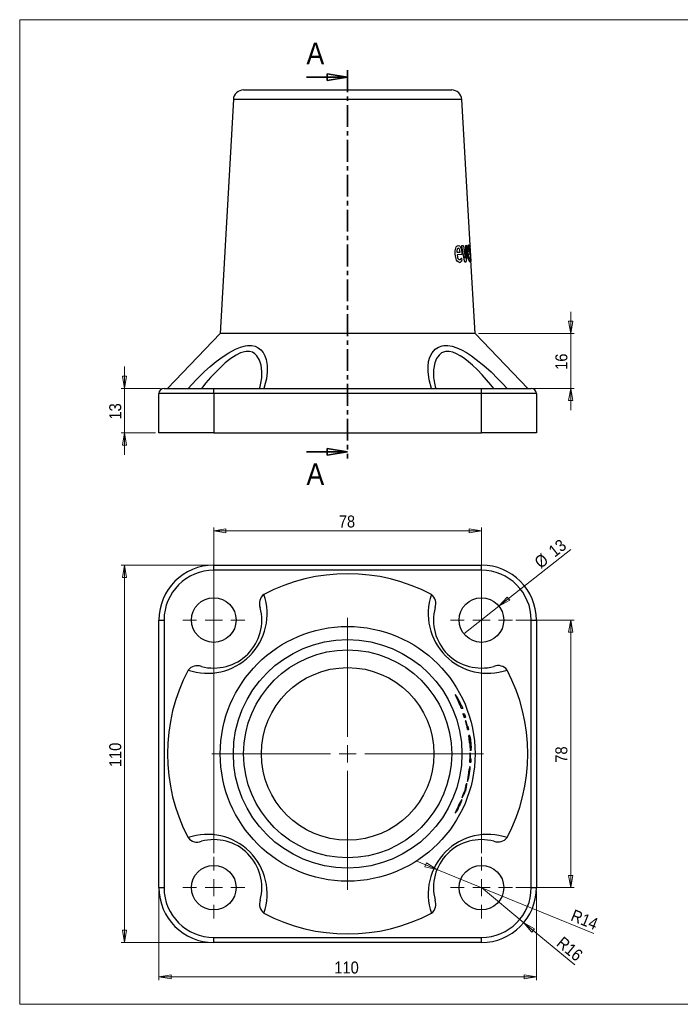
# Model space of a CAD drawing. Header units: millimetres. Extents: x 30 to 415, y 5 to 292.
# Tile 1 of 3: x 30 to 222, y 5 to 292. Entities that reach past the tile are written whole.
import ezdxf

# ---------------------------------------------------------------- set-up
doc = ezdxf.new("R2010")
doc.units = ezdxf.units.MM
doc.linetypes.add('SLD-Linia-ciągła', pattern=[0])
doc.linetypes.add('SLD-Linia-kreska-kropka', pattern=[10.16, 6.35, -1.27, 1.27, -1.27])
doc.styles.add('SLDTEXTSTYLE0', font='GOTHIC.TTF', dxfattribs={"width": 0.913})
doc.dimstyles.new('SLDDIMSTYLE0', dxfattribs={"dimtxt": 3.5, "dimasz": 3.556, "dimexe": 0, "dimexo": 0.0625, "dimgap": 0.875, "dimtad": 1, "dimdec": 1, "dimrnd": 1e-09, "dimzin": 12, "dimdsep": 46, "dimtxsty": 'SLDTEXTSTYLE0', "dimblk1": 'CLOSED', "dimblk2": 'CLOSED', "dimsah": 1, "dimcen": 0.09, "dimadec": 0, "dimazin": 3, "dimtfac": 1, "dimtdec": 1, "dimtmove": 0, "dimatfit": 0, "dimldrblk": 'CLOSED', "dimfxl": 1, "dimfrac": 2, "dimtolj": 1, "dimtzin": 12, "dimarcsym": 0})
doc.dimstyles.new('SLDDIMSTYLE1', dxfattribs={"dimtxt": 3.5, "dimasz": 3.556, "dimexe": 0, "dimexo": 0.0625, "dimgap": 0.875, "dimtad": 1, "dimdec": 1, "dimrnd": 1e-09, "dimzin": 12, "dimdsep": 46, "dimtxsty": 'SLDTEXTSTYLE0', "dimblk1": 'CLOSED', "dimblk2": 'CLOSED', "dimsah": 1, "dimcen": 0.09, "dimadec": 0, "dimazin": 3, "dimtfac": 1, "dimtdec": 1, "dimtofl": 0, "dimtmove": 0, "dimatfit": 3, "dimldrblk": 'CLOSED', "dimfxl": 1, "dimfrac": 2, "dimtolj": 1, "dimtzin": 12, "dimarcsym": 0})
doc.dimstyles.new('SLDDIMSTYLE3', dxfattribs={"dimtxt": 3.5, "dimasz": 3.556, "dimexe": 0, "dimexo": 0.0625, "dimgap": 0.875, "dimtad": 1, "dimdec": 1, "dimrnd": 1e-09, "dimzin": 12, "dimdsep": 46, "dimtxsty": 'SLDTEXTSTYLE0', "dimblk1": 'CLOSED', "dimblk2": 'CLOSED', "dimsah": 1, "dimcen": 0, "dimadec": 0, "dimazin": 3, "dimtfac": 1, "dimtdec": 1, "dimtofl": 0, "dimtmove": 0, "dimatfit": 3, "dimldrblk": 'CLOSED', "dimfxl": 1, "dimfrac": 2, "dimtolj": 1, "dimtzin": 12, "dimarcsym": 0})
doc.dimstyles.new('SLDDIMSTYLE4', dxfattribs={"dimtxt": 3.5, "dimasz": 3.556, "dimexe": 0, "dimexo": 0.0625, "dimgap": 0.875, "dimtad": 1, "dimdec": 1, "dimrnd": 1e-09, "dimzin": 12, "dimdsep": 46, "dimtxsty": 'SLDTEXTSTYLE0', "dimblk1": 'NONE', "dimblk2": 'CLOSED', "dimsah": 1, "dimcen": 0, "dimadec": 0, "dimazin": 3, "dimtfac": 1, "dimtdec": 1, "dimtmove": 0, "dimatfit": 3, "dimldrblk": 'NONE', "dimfxl": 1, "dimfrac": 2, "dimtolj": 1, "dimtzin": 12, "dimarcsym": 0})
doc.dimstyles.new('SLDDIMSTYLE5', dxfattribs={"dimtxt": 3.5, "dimasz": 3.556, "dimexe": 0, "dimexo": 0.0625, "dimgap": 0.875, "dimtad": 1, "dimdec": 1, "dimrnd": 1e-09, "dimzin": 12, "dimdsep": 46, "dimtxsty": 'SLDTEXTSTYLE0', "dimblk1": 'CLOSED', "dimblk2": 'CLOSED', "dimsah": 1, "dimcen": 0, "dimadec": 0, "dimazin": 3, "dimtfac": 1, "dimtdec": 1, "dimtofl": 0, "dimtmove": 1, "dimatfit": 3, "dimldrblk": 'CLOSED', "dimfxl": 1, "dimfrac": 2, "dimtolj": 1, "dimtzin": 12, "dimarcsym": 0})

# ---------------------------------------------------------------- blocks, each defined once
blk = doc.blocks.new('_Closed')
at = {"color": 0, "linetype": 'ByBlock', "lineweight": -2}
for p, q in [((-1, 0.166667), (0, 0)), ((-1, 0.166667), (-1, -0.166667)), ((0, 0), (-1, -0.166667)), ((0, 0), (-1, 0))]:
    blk.add_line(p, q, dxfattribs=at)
blk = doc.blocks.new('_D')
at = {"color": 7, "linetype": 'SLD-Linia-ciągła', "lineweight": 18, "true_color": 0xffffff}
for p, q in [((190.56, 200.53), (190.56, 206.88)), ((163.68, 200.53), (191.56, 200.53)), ((190.56, 184.53), (190.56, 200.53)), ((165.56, 184.53), (191.56, 184.53)), ((190.56, 184.53), (190.56, 178.18))]:
    blk.add_line(p, q, dxfattribs=at)
at = {"color": 7, "linetype": 'SLD-Linia-ciągła', "lineweight": 18, "true_color": 0xffffff, "xscale": 3.556, "yscale": 3.556}
for p, rotation in [((190.56, 200.53, -28.7), 270.0000000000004), ((190.56, 184.53, -28.7), 90.0000000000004)]:
    blk.add_blockref('_Closed', p, dxfattribs=dict(at, rotation=rotation))
at = {"color": 7, "linetype": 'SLD-Linia-ciągła', "lineweight": 18, "true_color": 0xffffff, "insert": (186.09, 189.94), "char_height": 3.5, "attachment_point": 1, "rotation": 90, "style": 'SLDTEXTSTYLE0'}
blk.add_mtext('16', dxfattribs=at)
blk = doc.blocks.new('_D_1')
at = {"color": 7, "linetype": 'SLD-Linia-ciągła', "lineweight": 18, "true_color": 0xffffff}
for p, q in [((60.56, 184.53), (60.56, 190.88)), ((71.06, 184.53), (59.56, 184.53)), ((60.56, 184.53), (60.56, 171.53)), ((69.56, 171.53), (59.56, 171.53)), ((60.56, 171.53), (60.56, 165.18))]:
    blk.add_line(p, q, dxfattribs=at)
at = {"color": 7, "linetype": 'SLD-Linia-ciągła', "lineweight": 18, "true_color": 0xffffff, "xscale": 3.556, "yscale": 3.556}
for p, rotation in [((60.56, 184.53, -28.7), 270.0000000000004), ((60.56, 171.53, -28.7), 90.0000000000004)]:
    blk.add_blockref('_Closed', p, dxfattribs=dict(at, rotation=rotation))
at = {"color": 7, "linetype": 'SLD-Linia-ciągła', "lineweight": 18, "true_color": 0xffffff, "insert": (56.09, 175.44), "char_height": 3.5, "attachment_point": 1, "rotation": 90, "style": 'SLDTEXTSTYLE0'}
blk.add_mtext('13', dxfattribs=at)
blk = doc.blocks.new('_D_12')
at = {"color": 7, "linetype": 'SLD-Linia-ciągła', "lineweight": 18, "true_color": 0xffffff}
for p, q in [((85.56, 133.01), (59.56, 133.01)), ((60.56, 133.01), (60.56, 23.01)), ((85.56, 23.01), (59.56, 23.01))]:
    blk.add_line(p, q, dxfattribs=at)
at = {"color": 7, "linetype": 'SLD-Linia-ciągła', "lineweight": 18, "true_color": 0xffffff, "xscale": 3.556, "yscale": 3.556}
for p, rotation in [((60.56, 133.01, -50), 90.0000000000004), ((60.56, 23.01, -50), 270.0000000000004)]:
    blk.add_blockref('_Closed', p, dxfattribs=dict(at, rotation=rotation))
at = {"color": 7, "linetype": 'SLD-Linia-ciągła', "lineweight": 18, "true_color": 0xffffff, "insert": (56.09, 74.13), "char_height": 3.5, "attachment_point": 1, "rotation": 90, "style": 'SLDTEXTSTYLE0'}
blk.add_mtext('110', dxfattribs=at)
blk = doc.blocks.new('_D_13')
at = {"color": 7, "linetype": 'SLD-Linia-ciągła', "lineweight": 18, "true_color": 0xffffff}
for p, q in [((70.56, 38.01), (70.56, 12.01)), ((180.56, 38.01), (180.56, 12.01)), ((70.56, 13.01), (180.56, 13.01))]:
    blk.add_line(p, q, dxfattribs=at)
at = {"color": 7, "linetype": 'SLD-Linia-ciągła', "lineweight": 18, "true_color": 0xffffff, "xscale": 3.556, "yscale": 3.556, "rotation": 180.0000000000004}
blk.add_blockref('_Closed', (70.56, 13.01, -50), dxfattribs=at)
at = {"color": 7, "linetype": 'SLD-Linia-ciągła', "lineweight": 18, "true_color": 0xffffff, "xscale": 3.556, "yscale": 3.556}
blk.add_blockref('_Closed', (180.56, 13.01, -50), dxfattribs=at)
at = {"color": 7, "linetype": 'SLD-Linia-ciągła', "lineweight": 18, "true_color": 0xffffff, "insert": (121.68, 17.48), "char_height": 3.5, "attachment_point": 1, "style": 'SLDTEXTSTYLE0'}
blk.add_mtext('110', dxfattribs=at)
blk = doc.blocks.new('_D_14')
at = {"color": 7, "linetype": 'SLD-Linia-ciągła', "lineweight": 18, "true_color": 0xffffff}
for p, q in [((174.56, 117.01), (191.56, 117.01)), ((190.56, 117.01), (190.56, 39.01)), ((174.56, 39.01), (191.56, 39.01))]:
    blk.add_line(p, q, dxfattribs=at)
at = {"color": 7, "linetype": 'SLD-Linia-ciągła', "lineweight": 18, "true_color": 0xffffff, "xscale": 3.556, "yscale": 3.556}
for p, rotation in [((190.56, 117.01, -50), 90.0000000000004), ((190.56, 39.01, -50), 270.0000000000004)]:
    blk.add_blockref('_Closed', p, dxfattribs=dict(at, rotation=rotation))
at = {"color": 7, "linetype": 'SLD-Linia-ciągła', "lineweight": 18, "true_color": 0xffffff, "insert": (186.09, 75.42), "char_height": 3.5, "attachment_point": 1, "rotation": 90, "style": 'SLDTEXTSTYLE0'}
blk.add_mtext('78', dxfattribs=at)
blk = doc.blocks.new('_D_15')
at = {"color": 7, "linetype": 'SLD-Linia-ciągła', "lineweight": 18, "true_color": 0xffffff}
for p, q in [((86.56, 49.01), (86.56, 144.01)), ((164.56, 49.01), (164.56, 144.01)), ((86.56, 143.01), (164.56, 143.01))]:
    blk.add_line(p, q, dxfattribs=at)
at = {"color": 7, "linetype": 'SLD-Linia-ciągła', "lineweight": 18, "true_color": 0xffffff, "xscale": 3.556, "yscale": 3.556, "rotation": 180.0000000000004}
blk.add_blockref('_Closed', (86.56, 143.01, -50), dxfattribs=at)
at = {"color": 7, "linetype": 'SLD-Linia-ciągła', "lineweight": 18, "true_color": 0xffffff, "xscale": 3.556, "yscale": 3.556}
blk.add_blockref('_Closed', (164.56, 143.01, -50), dxfattribs=at)
at = {"color": 7, "linetype": 'SLD-Linia-ciągła', "lineweight": 18, "true_color": 0xffffff, "insert": (122.98, 147.48), "char_height": 3.5, "attachment_point": 1, "style": 'SLDTEXTSTYLE0'}
blk.add_mtext('78', dxfattribs=at)
blk = doc.blocks.new('_D_16')
at = {"color": 7, "linetype": 'SLD-Linia-ciągła', "lineweight": 18, "true_color": 0xffffff}
for q in [(164.56, 39.01), (191.72, 16.47)]:
    blk.add_line((176.87, 28.79), q, dxfattribs=at)
at = {"color": 7, "linetype": 'SLD-Linia-ciągła', "lineweight": 18, "true_color": 0xffffff, "xscale": 3.556, "yscale": 3.556, "rotation": 140.3075071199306}
blk.add_blockref('_Closed', (176.87, 28.79, -50), dxfattribs=at)
at = {"color": 7, "linetype": 'SLD-Linia-ciągła', "lineweight": 18, "true_color": 0xffffff, "insert": (188.4, 25.02), "char_height": 3.5, "attachment_point": 1, "rotation": 320.3075, "style": 'SLDTEXTSTYLE0'}
blk.add_mtext('R16', dxfattribs=at)
blk = doc.blocks.new('_D_17')
at = {"color": 7, "linetype": 'SLD-Linia-ciągła', "lineweight": 18, "true_color": 0xffffff}
for q in [(190.58, 137.59), (159.46, 112.97)]:
    blk.add_line((169.66, 121.04), q, dxfattribs=at)
at = {"color": 7, "linetype": 'SLD-Linia-ciągła', "lineweight": 18, "true_color": 0xffffff, "xscale": 3.556, "yscale": 3.556, "rotation": 218.3429962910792}
blk.add_blockref('_Closed', (169.66, 121.04, -50), dxfattribs=at)
at = {"color": 7, "linetype": 'SLD-Linia-ciągła', "lineweight": 18, "true_color": 0xffffff, "char_height": 3.5, "attachment_point": 1, "rotation": 38.343, "style": 'SLDTEXTSTYLE0'}
for s, insert in [('13', (183.73, 137.91)), ('%%c', (179.62, 134.6))]:
    blk.add_mtext(s, dxfattribs=dict(at, insert=insert))
blk = doc.blocks.new('_None')
blk = doc.blocks.new('_D_18')
at = {"color": 7, "linetype": 'SLD-Linia-ciągła', "lineweight": 18, "true_color": 0xffffff}
for q in [(145.72, 46.7), (197.34, 25.61)]:
    blk.add_line((151.6, 44.3), q, dxfattribs=at)
at = {"color": 7, "linetype": 'SLD-Linia-ciągła', "lineweight": 18, "true_color": 0xffffff, "xscale": 3.556, "yscale": 3.556, "rotation": 337.7750741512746}
blk.add_blockref('_Closed', (151.6, 44.3, -50), dxfattribs=at)
at = {"color": 7, "linetype": 'SLD-Linia-ciągła', "lineweight": 18, "true_color": 0xffffff, "insert": (191.62, 32.78), "char_height": 3.5, "attachment_point": 1, "rotation": 337.7875, "style": 'SLDTEXTSTYLE0'}
blk.add_mtext('R14', dxfattribs=at)
blk = doc.blocks.new('SW_CENTERMARKSYMBOL_0')
at = {"color": 0, "linetype": 'SLD-Linia-ciągła', "lineweight": 18}
for p, q in [((0, 5), (0, 39.62)), ((-5, 0), (-39.62, 0)), ((0, 0), (-2.5, 0)), ((0, 0), (0, 2.5)), ((0, 0), (0, -2.5)), ((0, 0), (2.5, 0)), ((5, 0), (39.62, 0)), ((0, -5), (0, -39.62))]:
    blk.add_line(p, q, dxfattribs=at)
blk = doc.blocks.new('SW_CENTERMARKSYMBOL_1')
at = {"color": 0, "linetype": 'SLD-Linia-ciągła', "lineweight": 18}
for p, q in [((0, 5), (0, 9)), ((-5, 0), (-9, 0)), ((0, 0), (-2.5, 0)), ((0, 0), (0, 2.5)), ((0, 0), (0, -2.5)), ((0, 0), (2.5, 0)), ((5, 0), (9, 0)), ((0, -5), (0, -9))]:
    blk.add_line(p, q, dxfattribs=at)
blk = doc.blocks.new('SW_CENTERMARKSYMBOL_2')
at = {"color": 0, "linetype": 'SLD-Linia-ciągła', "lineweight": 18}
for p, q in [((0, 5), (0, 9)), ((-5, 0), (-9, 0)), ((0, 0), (-2.5, 0)), ((0, 0), (0, 2.5)), ((0, 0), (0, -2.5)), ((0, 0), (2.5, 0)), ((5, 0), (9, 0)), ((0, -5), (0, -9))]:
    blk.add_line(p, q, dxfattribs=at)
blk = doc.blocks.new('SW_CENTERMARKSYMBOL_3')
at = {"color": 0, "linetype": 'SLD-Linia-ciągła', "lineweight": 18}
for p, q in [((0, 5), (0, 9)), ((-5, 0), (-9, 0)), ((0, 0), (-2.5, 0)), ((0, 0), (0, 2.5)), ((0, 0), (0, -2.5)), ((0, 0), (2.5, 0)), ((5, 0), (9, 0)), ((0, -5), (0, -9))]:
    blk.add_line(p, q, dxfattribs=at)
blk = doc.blocks.new('SW_CENTERMARKSYMBOL_4')
at = {"color": 0, "linetype": 'SLD-Linia-ciągła', "lineweight": 18}
for p, q in [((0, 5), (0, 9)), ((-5, 0), (-9, 0)), ((0, 0), (-2.5, 0)), ((0, 0), (0, 2.5)), ((0, 0), (0, -2.5)), ((0, 0), (2.5, 0)), ((5, 0), (9, 0)), ((0, -5), (0, -9))]:
    blk.add_line(p, q, dxfattribs=at)

msp = doc.modelspace()

# ---------------------------------------------------------------- linework, layer by layer
at = {"color": 7, "linetype": 'SLD-Linia-ciągła', "lineweight": 18, "true_color": 0xffffff}
for p, q in [((30, 5), (30, 292)), ((30, 292), (415, 292)), ((415, 5), (30, 5))]:
    msp.add_line(p, q, dxfattribs=at)
at = {"color": 7, "linetype": 'SLD-Linia-kreska-kropka', "lineweight": 35}
msp.add_line((125.56263, 277.25378), (125.56263, 164.05561), dxfattribs=at)
at = {"color": 7, "linetype": 'SLD-Linia-ciągła', "lineweight": 35}
for p, q in [((113.56263, 275.25378), (125.56263, 275.25378)), ((113.56263, 166.05561), (125.56263, 166.05561))]:
    msp.add_line(p, q, dxfattribs=at)
for p, q in [((95.24959, 271.53032), (155.87567, 271.53032)), ((92.25427, 268.69778), (88.44311, 200.53032)), ((158.87099, 268.69778), (92.25427, 268.69778)), ((161.24285, 226.27407), (158.87099, 268.69778)), ((157.41921, 224.3591), (157.42808, 224.22274)), ((157.42808, 224.22274), (158.33538, 224.27454)), ((158.79117, 224.0355), (158.81372, 223.64777)), ((159.62925, 221.68069), (158.8759, 225.93769)), ((158.92057, 226.16553), (159.2146, 226.1807)), ((159.28812, 226.0618), (159.8475, 222.46602)), ((159.8475, 222.46602), (159.96072, 226.06477)), ((160.01695, 226.22685), (160.15871, 226.23332)), ((160.20213, 226.08781), (160.06948, 221.75248)), ((160.66913, 224.5419), (160.67708, 224.40549)), ((160.67708, 224.40549), (161.02289, 224.42434)), ((161.41286, 221.6601), (161.16298, 226.11803)), ((161.16452, 226.24319), (161.20754, 226.24471)), ((161.17215, 224.16755), (161.19377, 223.77976)), ((161.22102, 226.1219), (161.23009, 225.95997)), ((161.23635, 226.02642), (161.24198, 226.28496)), ((161.30038, 225.24502), (161.24196, 226.28996)), ((161.24198, 226.28496), (161.24285, 226.27407)), ((161.2945, 225.30374), (161.29046, 225.31325)), ((161.29857, 225.2672), (161.2945, 225.30374)), ((161.30038, 225.24502), (161.29857, 225.2672)), ((162.68215, 200.53032), (161.30038, 225.24502)), ((161.30837, 224.62878), (161.47439, 221.6619)), ((158.7755, 223.52374), (157.47584, 223.44972)), ((158.17776, 222.0537), (158.40135, 222.13279)), ((158.40135, 222.13279), (158.69068, 222.4658)), ((158.78648, 222.31809), (158.81164, 221.89066)), ((159.97818, 221.37002), (159.76181, 221.35794)), ((161.18792, 223.6576), (160.72113, 223.63224)), ((161.04533, 222.21401), (161.12209, 222.28453)), ((161.12209, 222.28453), (161.20376, 222.60546)), ((161.23806, 222.45419), (161.26195, 222.0267)), ((161.47625, 221.54039), (161.4281, 221.53793)), ((88.44311, 200.53032), (73.06263, 184.53032)), ((125.56263, 200.53032), (88.44311, 200.53032)), ((162.68215, 200.53032), (125.56263, 200.53032)), ((178.06263, 184.53032), (162.68215, 200.53032)), ((72.06263, 184.53032), (86.56263, 184.53032)), ((86.56263, 183.03032), (86.56263, 184.53032)), ((86.56263, 184.53032), (164.56263, 184.53032)), ((164.56263, 183.03032), (164.56263, 184.53032)), ((164.56263, 184.53032), (179.06263, 184.53032)), ((70.56263, 171.53032), (70.56263, 183.03032)), ((86.56263, 183.03032), (70.56263, 183.03032)), ((86.56263, 183.03032), (86.56263, 171.53032)), ((164.56263, 183.03032), (86.56263, 183.03032)), ((180.56263, 183.03032), (164.56263, 183.03032)), ((164.56263, 171.53032), (164.56263, 183.03032)), ((180.56263, 183.03032), (180.56263, 171.53032)), ((86.56263, 171.53032), (70.56263, 171.53032)), ((86.56263, 171.53032), (164.56263, 171.53032)), ((180.56263, 171.53032), (164.56263, 171.53032)), ((86.56263, 131.50631), (86.56263, 133.00631)), ((86.56263, 133.00631), (164.56263, 133.00631)), ((164.56263, 131.50631), (164.56263, 133.00631)), ((164.56263, 131.50631), (86.56263, 131.50631)), ((70.56263, 117.00631), (72.06263, 117.00631)), ((70.56263, 39.00631), (70.56263, 117.00631)), ((72.06263, 117.00631), (72.06263, 39.00631)), ((179.06263, 117.00631), (180.56263, 117.00631)), ((179.06263, 39.00631), (179.06263, 117.00631)), ((180.56263, 117.00631), (180.56263, 39.00631)), ((158.1194, 93.27815), (158.47161, 92.47198)), ((158.34811, 92.12491), (158.35381, 92.12499)), ((158.37795, 92.23073), (158.50117, 92.23263)), ((158.68541, 91.29155), (158.41097, 91.9587)), ((158.56971, 92.23378), (158.69042, 92.23584)), ((158.74621, 92.12239), (159.08433, 91.29674)), ((159.29296, 89.67545), (159.55946, 89.67713)), ((159.60251, 88.71249), (159.32593, 89.55791)), ((159.60638, 89.56027), (159.88172, 88.71178)), ((159.91098, 88.59388), (159.64688, 88.5934)), ((159.92156, 87.68126), (159.96199, 87.68118)), ((160.01156, 87.31175), (159.94969, 87.54261)), ((160.28905, 86.27452), (160.01156, 87.31175)), ((160.04389, 87.41414), (160.08754, 87.24806)), ((160.08754, 87.24806), (160.14394, 87.0259)), ((160.14394, 87.0259), (160.2004, 86.80365)), ((160.40818, 86.10874), (160.57826, 86.10956)), ((160.34406, 86.01526), (160.35332, 86.01538)), ((160.53105, 85.11701), (160.37077, 85.86669)), ((160.81669, 84.99545), (160.5627, 84.99481)), ((160.61277, 85.98917), (160.79961, 85.11616)), ((160.8375, 83.41888), (161.10115, 83.41516)), ((160.95813, 82.50653), (160.8492, 83.2959)), ((160.9862, 82.384), (160.97997, 82.3831)), ((161.17164, 82.28974), (161.06444, 82.28971)), ((161.06678, 82.00273), (161.12616, 81.34161)), ((161.24793, 82.28956), (161.23462, 82.28986)), ((161.49459, 80.96657), (161.56857, 79.68445)), ((161.23635, 76.80138), (161.24198, 77.87155)), ((161.24198, 77.87155), (161.24317, 78.11087)), ((161.25255, 78.25473), (161.29146, 78.25431)), ((161.2945, 77.57541), (161.29046, 77.34593)), ((161.29857, 77.80517), (161.2945, 77.57541)), ((161.30018, 77.97719), (161.29857, 77.80517)), ((161.57159, 79.04035), (161.54134, 79.03968)), ((161.41286, 75.49355), (161.16298, 75.49318)), ((161.16452, 75.61748), (161.20754, 76.38299)), ((161.22102, 76.53524), (161.23009, 76.53531)), ((161.30837, 76.63069), (161.47439, 76.63112)), ((161.47625, 76.5077), (161.4281, 75.61632)), ((160.67708, 71.11291), (161.02289, 73.20645)), ((161.18792, 74.21465), (160.72113, 71.11284)), ((161.04533, 72.50126), (161.12209, 73.04953)), ((161.12209, 73.04953), (161.20376, 73.82701)), ((161.17215, 74.33777), (161.19377, 74.33607)), ((161.23806, 74.05321), (161.26195, 74.05176)), ((160.01695, 68.72373), (160.15871, 69.26837)), ((160.20213, 69.40826), (160.06948, 67.9834)), ((160.66913, 71.11196), (160.67708, 71.11291)), ((159.62925, 66.56363), (158.8759, 65.17485)), ((158.92057, 65.32723), (159.2146, 66.13217)), ((159.28812, 66.3223), (159.8475, 67.38257)), ((159.97818, 67.60015), (159.76181, 66.9075)), ((159.8475, 67.38257), (159.96072, 68.48347)), ((157.42808, 61.70084), (158.33538, 63.61831)), ((158.7755, 64.55344), (157.47584, 61.69931)), ((158.17776, 62.96555), (158.40135, 63.47109)), ((158.40135, 63.47109), (158.69068, 64.19149)), ((158.78648, 64.40168), (158.81164, 64.40008)), ((158.79117, 64.66882), (158.81372, 64.6668)), ((157.41921, 61.70024), (157.42808, 61.70084)), ((70.56263, 39.00631), (72.06263, 39.00631)), ((179.06263, 39.00631), (180.56263, 39.00631)), ((86.56263, 24.50631), (164.56263, 24.50631)), ((86.56263, 23.00631), (86.56263, 24.50631)), ((164.56263, 23.00631), (86.56263, 23.00631)), ((164.56263, 23.00631), (164.56263, 24.50631))]:
    msp.add_line(p, q)
at = {"flags": 128}
for points in [[(156.92393, 223.64492), (156.92211, 224.58091), (156.97612, 225.03754), (157.07345, 225.43163), (157.21621, 225.767), (157.39159, 225.99931), (157.79075, 226.18861)], [(157.82392, 225.38592), (157.6526, 225.29756), (157.57528, 225.21919), (157.50906, 225.10045), (157.45846, 224.94201), (157.42825, 224.75836), (157.41921, 224.3591)], [(157.79075, 226.18861), (158.15898, 226.08484), (158.33044, 225.91328), (158.48178, 225.64618), (158.60483, 225.29828), (158.69403, 224.89916), (158.79117, 224.0355)], [(158.33538, 224.27454), (158.27982, 224.71544), (158.23726, 224.91649), (158.17701, 225.09412), (158.09944, 225.23691), (158.01163, 225.32994), (157.82392, 225.38592)], [(158.86261, 226.04477), (158.8618, 226.07655), (158.86346, 226.1054), (158.86883, 226.12765), (158.87807, 226.14591), (158.8985, 226.16242), (158.92057, 226.16553)], [(158.8759, 225.93769), (158.86714, 225.98994), (158.86261, 226.04477)], [(159.2146, 226.1807), (159.2367, 226.18056), (159.24746, 226.1745), (159.25655, 226.16287), (159.27321, 226.11941), (159.28812, 226.0618)], [(159.96072, 226.06477), (159.9663, 226.14008), (159.97095, 226.17225), (159.97699, 226.1946), (159.99503, 226.21896), (160.01695, 226.22685)], [(160.15871, 226.23332), (160.18287, 226.2236), (160.1896, 226.21281), (160.19438, 226.19884), (160.19774, 226.17949), (160.20058, 226.15269)], [(160.20058, 226.15269), (160.202, 226.11995), (160.20213, 226.08781)], [(161.23009, 225.95997), (161.23445, 225.97798), (161.23635, 226.02642)], [(158.15503, 221.26721), (157.73206, 221.37999), (157.52001, 221.56871), (157.32574, 221.86356), (157.16412, 222.24827), (157.04651, 222.68977), (156.92393, 223.64492)], [(157.47584, 223.44972), (157.5491, 222.89721), (157.61816, 222.64433), (157.7097, 222.42364), (157.81806, 222.24883), (157.93567, 222.1337), (158.17776, 222.0537)], [(158.69068, 222.4658), (158.71203, 222.49155), (158.7354, 222.50566)], [(158.7354, 222.50566), (158.74763, 222.50092), (158.75862, 222.48961), (158.76674, 222.46972), (158.77405, 222.43877), (158.78648, 222.31809)], [(158.81372, 223.64777), (158.81251, 223.5994), (158.81019, 223.57765), (158.80636, 223.56132), (158.79295, 223.53837), (158.7755, 223.52374)], [(159.76181, 221.35794), (159.71738, 221.37782), (159.69646, 221.40064), (159.67955, 221.43433), (159.65167, 221.54328), (159.62925, 221.68069)], [(160.06948, 221.75248), (160.06576, 221.602), (160.05213, 221.47001), (160.03836, 221.41592), (160.02128, 221.38273), (159.97818, 221.37002)], [(161.2566, 221.74307), (161.20495, 221.56216), (161.14267, 221.46467), (161.06358, 221.42991)], [(161.20376, 222.60546), (161.20925, 222.6303), (161.21573, 222.64343)], [(79.08838, 184.53032), (81.41472, 186.99928), (83.87789, 189.40554), (85.53509, 190.90297), (87.24543, 192.33428), (88.9971, 193.66448), (90.92077, 194.94138), (92.86428, 195.99097), (94.33719, 196.58414), (95.76372, 196.95162), (96.35254, 197.03022), (97.53834, 197.02813), (98.60322, 196.80127), (99.51186, 196.37206), (100.27593, 195.77103), (100.94042, 194.96398), (101.44976, 194.02647), (101.8134, 192.99389), (102.12237, 191.21838), (102.13719, 189.31487), (101.88722, 187.33905), (101.57029, 185.94177), (101.14145, 184.53032)], [(100.53708, 188.69091), (100.54527, 189.46483), (100.32132, 191.26136), (99.86989, 192.76013), (99.1256, 194.0385), (98.52482, 194.63478), (97.79174, 195.06874), (96.93605, 195.2947), (95.9726, 195.29769), (95.49314, 195.21909), (94.31535, 194.84698), (93.11488, 194.25844), (91.48783, 193.19531), (89.90724, 191.93195), (87.70466, 189.87897), (85.61788, 187.67301), (84.25342, 186.11448), (82.93953, 184.53032)], [(149.98381, 184.53032), (149.30487, 186.99928), (148.98307, 189.40554), (148.98103, 190.90297), (149.1571, 192.33428), (149.52838, 193.66448), (150.1701, 194.94138), (151.09037, 195.99097), (151.99756, 196.58414), (153.07826, 196.95162), (153.59355, 197.03022), (154.78115, 197.02813), (156.05886, 196.80127), (157.3735, 196.37206), (158.71404, 195.77103), (160.16751, 194.96398), (161.61375, 194.02647), (163.03463, 192.99389), (165.22666, 191.21838), (167.34634, 189.31487), (169.37492, 187.33905), (170.72899, 185.94177), (172.03688, 184.53032)], [(168.18573, 184.53032), (167.30041, 185.60652), (166.05064, 187.06324), (164.75703, 188.49155), (163.39019, 189.90779), (161.97448, 191.26136), (160.23425, 192.74168), (159.31675, 193.4253), (158.38429, 194.0385), (157.3024, 194.62914), (156.20158, 195.06874), (155.18064, 195.29441), (154.1967, 195.29769), (153.78088, 195.21909), (152.91831, 194.85609), (152.19056, 194.25844), (151.46486, 193.20896), (150.96802, 191.93195), (150.61087, 189.89624), (150.60187, 188.67004)], [(157.69596, 94.00457), (157.52066, 94.27667), (157.45497, 94.31999)], [(158.15328, 93.1013), (157.91755, 93.5891), (157.69596, 94.00457)], [(158.24236, 92.37034), (158.09724, 92.67849), (157.9537, 92.98402), (157.79721, 93.31584)], [(158.35381, 92.12499), (158.29702, 92.25412), (158.24236, 92.37034)], [(158.47161, 92.47198), (158.49387, 92.41597), (158.51781, 92.35675)], [(158.51781, 92.35675), (158.54315, 92.29607), (158.56971, 92.23378)], [(159.1218, 91.18232), (158.92979, 91.18061), (158.73888, 91.17577)], [(160.00923, 87.54266), (160.02685, 87.47822), (160.04389, 87.41414)], [(160.35332, 86.01538), (160.32149, 86.14848), (160.28905, 86.27452)], [(161.00715, 82.17437), (160.99916, 82.27048), (160.9862, 82.384)], [(161.09532, 81.18717), (161.04905, 81.69712), (161.00715, 82.17437)], [(161.23462, 82.28986), (161.2514, 82.15978), (161.26839, 82.04038)], [(161.32131, 82.05859), (161.27666, 82.25562), (161.24793, 82.28956)], [(161.25781, 82.88092), (161.39279, 81.96623), (161.49459, 80.96657)], [(161.26839, 82.04038), (161.32736, 81.57836), (161.37592, 81.08347)], [(161.45613, 80.89955), (161.39653, 81.51976), (161.32131, 82.05859)], [(161.30057, 78.11046), (161.30061, 78.04362), (161.30018, 77.97719)], [(161.53014, 79.15282), (161.5286, 79.22639), (161.52796, 79.29503)], [(161.23009, 76.53531), (161.23445, 76.67189), (161.23635, 76.80138)], [(161.20376, 73.82701), (161.20925, 73.88623), (161.21573, 73.94914)], [(160.20058, 69.4171), (160.202, 69.41523), (160.20213, 69.40826)], [(158.69068, 64.19149), (158.71203, 64.24655), (158.7354, 64.30506)], [(158.8759, 65.17485), (158.86714, 65.16026), (158.86261, 65.15703)]]:
    msp.add_lwpolyline(points, dxfattribs=at)
for centre, radius in [((86.56263, 117.00631), 6.5), ((164.56263, 117.00631), 6.5), ((125.56263, 78.00631), 37.11952), ((125.56263, 78.00631), 33.30836), ((125.56263, 78.00631), 30.31304), ((125.56263, 78.00631), 25.15), ((86.56263, 39.00631), 6.5), ((164.56263, 39.00631), 6.5)]:
    msp.add_circle(centre, radius)
for centre, radius, start, end in [((95.24959, 268.53032), 3, 90, 176.8), ((155.87567, 268.53032), 3, 3.2, 90), ((164.09123, 224.69692), 3.72038, 153.5353537, 193.2322184), ((162.07682, 224.87331), 1.44618, 151.9855084, 193.2479295), ((157.59557, 224.62716), 3.60599, 352.6773083, 28.6285297), ((159.16301, 224.64318), 1.87271, 353.2892416, 29.0521178), ((161.7236, 226.17371), 0.56338, 172.9155308, 185.6710787), ((160.72766, 226.12989), 0.49343, 359.0720633, 13.4555587), ((165.92182, 225.09197), 4.63664, 177.2645926, 185.7332606), ((158.11408, 222.0462), 0.78006, 273.0087208, 325.4823579), ((158.48096, 221.80545), 0.34149, 323.8835773, 14.4508897), ((163.75481, 223.37243), 3.31905, 171.8085309, 215.8216777), ((162.90321, 223.38489), 2.19606, 173.5328224, 212.2202061), ((160.87631, 223.73374), 0.32078, 346.2697956, 8.2483479), ((160.78617, 222.49679), 0.4539, 354.6143076, 18.8475763), ((160.28695, 221.90322), 0.98279, 350.6214869, 7.2178463), ((161.92947, 221.66251), 0.51662, 180.2673988, 193.9536082), ((160.61081, 221.58791), 0.86674, 356.857431, 4.897337), ((87.5248, 188.56599), 13.03133, 341.9730032, 0.5448964), ((164.65125, 188.76824), 14.08134, 180.1698399, 197.4885088), ((72.06263, 183.03032), 1.5, 90, 180), ((179.06263, 183.03032), 1.5, 0, 90), ((86.56263, 117.00631), 16, 90, 180), ((164.56263, 117.00631), 16, 0, 90), ((86.56263, 117.00631), 14.5, 90, 180), ((125.56263, 78.00631), 52.5, 62.2790719, 117.7209281), ((164.56263, 117.00631), 14.5, 0, 90), ((84.76157, 118.80737), 17.33451, 250.8964184, 19.1035816), ((103.10715, 121.87139), 3.26676, 126.9937313, 202.3454108), ((166.36369, 118.80737), 17.33451, 160.8964184, 289.1035816), ((147.83677, 121.82168), 3.41752, 339.5817465, 51.0791115), ((86.56263, 117.00631), 14, 255.0015705, 14.9984295), ((164.56263, 117.00631), 14, 165.0015705, 284.9984295), ((81.74929, 100.27305), 3.42375, 69.6567424, 141.0041155), ((169.42613, 100.45604), 3.27149, 37.0576399, 112.2815022), ((125.56263, 78.00631), 52.5, 152.2790719, 207.7209281), ((125.56263, 78.00631), 52.5, 332.2790719, 27.7209281), ((151.24023, 90.62976), 7.37136, 21.0559938, 39.5741992), ((166.48785, 98.29508), 10.01599, 197.2442124, 209.8102659), ((161.35613, 95.18294), 3.99546, 192.4731922, 211.4408091), ((164.33724, 95.72802), 6.90971, 202.3649573, 210.4071346), ((153.71493, 90.81979), 4.99042, 16.4459277, 27.2051985), ((159.01172, 92.28089), 0.68169, 193.2275488, 208.2053105), ((158.10816, 91.87906), 0.68287, 20.8748317, 31.497787), ((159.36103, 91.53332), 0.71757, 199.6899042, 209.8860259), ((158.56307, 91.06267), 0.5714, 12.0869103, 24.1817373), ((156.70185, 88.42368), 2.81514, 14.4755535, 28.4503362), ((161.96186, 90.21757), 2.82143, 189.2344328, 201.9811061), ((159.92198, 89.78851), 0.63911, 190.1889339, 201.1497673), ((162.85373, 90.08962), 3.62889, 194.8183465, 205.9297277), ((157.16813, 88.20591), 2.44016, 6.9888365, 22.1866831), ((158.94918, 89.36428), 0.6858, 16.6062752, 27.141917), ((160.29223, 88.90163), 0.71518, 195.3352602, 205.5299636), ((159.323, 88.51053), 0.59386, 8.0681627, 19.8090347), ((160.25341, 87.67643), 0.33189, 179.1661206, 203.7783322), ((159.48653, 87.4417), 0.53236, 10.931965, 26.7326237), ((163.11435, 87.29644), 2.95532, 189.5986879, 203.6959335), ((159.9509, 85.86461), 0.67348, 10.6574579, 21.3278027), ((161.21904, 86.09587), 0.87868, 185.2636953, 195.1184733), ((161.22262, 85.23096), 0.7009, 189.3572268, 199.6896743), ((160.21282, 84.9716), 0.60434, 2.2623688, 13.8399118), ((161.50658, 83.42052), 0.66909, 180.1400678, 190.7344115), ((160.0999, 82.83147), 1.15897, 2.4457105, 30.2408648), ((161.54849, 82.54732), 0.59176, 183.9520551, 196.1119722), ((161.65775, 82.15105), 0.6093, 166.8454059, 194.0888859), ((174.79113, 81.58621), 13.70162, 181.6689052, 191.5188225), ((165.81434, 81.32176), 4.68822, 179.7574237, 196.5165989), ((156.72363, 81.16687), 4.58755, 2.4389493, 14.1679581), ((157.72309, 80.64271), 3.65542, 349.6972219, 11.3498358), ((154.88124, 79.99717), 6.58491, 349.9683699, 9.4953524), ((138.86276, 79.08415), 22.66618, 0.5330546, 4.5939067), ((161.60055, 78.15979), 0.36071, 164.7400618, 187.7936963), ((160.80075, 78.15105), 0.50146, 355.3575273, 11.8837971), ((161.87931, 79.13026), 0.3499, 176.3039729, 195.0037443), ((157.82621, 79.3448), 3.75773, 355.3528298, 5.1858653), ((161.82486, 75.54712), 0.66407, 173.9178232, 184.6590786), ((162.12604, 76.37839), 0.91851, 170.167722, 179.7129333), ((164.06029, 77.05744), 2.78481, 174.0539003, 188.8150106), ((160.7924, 75.6329), 0.63591, 347.342124, 358.5064957), ((160.8378, 76.5598), 0.64057, 355.3351216, 6.3925261), ((154.02361, 72.86829), 7.06012, 335.9257462, 355.6705563), ((170.39504, 69.79417), 9.92732, 166.0453899, 178.8793173), ((166.17453, 70.94632), 5.50789, 167.3615671, 178.2767014), ((156.19116, 72.90268), 4.87074, 338.4404353, 355.272588), ((172.69073, 71.0189), 11.98718, 163.9266018, 174.4022642), ((165.42815, 71.72512), 4.64766, 161.4140521, 174.7369911), ((138.58497, 75.95025), 22.76743, 350.8641214, 354.7421405), ((160.63955, 74.30191), 0.55528, 350.958128, 3.5269039), ((161.47121, 73.94875), 0.25548, 155.8641296, 179.9118184), ((160.87876, 73.96865), 0.3921, 344.5019476, 12.2366544), ((160.85282, 69.15323), 0.7036, 157.9735883, 170.5815552), ((160.96261, 65.56553), 1.83756, 155.6796401, 162.0390208), ((157.91693, 67.42115), 1.91504, 333.3984688, 344.4417786), ((161.91731, 68.15228), 1.98442, 163.2635335, 170.392721), ((158.272, 68.20909), 1.81159, 340.3583973, 352.8436718), ((169.83127, 57.85919), 12.9713, 148.3333446, 158.1624895), ((162.45571, 60.82374), 4.97863, 145.8533496, 158.4870315), ((137.59022, 72.40474), 22.69212, 334.9926081, 338.8713), ((159.00366, 64.22506), 0.27994, 140.8822717, 163.3942276), ((158.45937, 64.41431), 0.35255, 327.531284, 357.6863958), ((158.30118, 64.77648), 0.52415, 334.8154568, 347.9206946), ((159.69106, 64.96991), 0.84931, 155.1205017, 167.27253), ((151.21399, 65.40776), 7.41053, 320.4002774, 339.4954455), ((165.63388, 58.09714), 9.08602, 149.6787679, 163.4577684), ((162.34954, 60.15901), 5.16562, 151.1759081, 162.640673), ((153.3919, 64.79086), 5.12213, 322.8740823, 339.1232549), ((84.76157, 37.20525), 17.33451, 340.8964184, 109.1035816), ((166.36369, 37.20525), 17.33451, 70.8964184, 199.1035816), ((81.69913, 55.55658), 3.27149, 217.0576399, 292.2815022), ((86.56263, 39.00631), 14, 345.0015705, 104.9984295), ((164.56263, 39.00631), 14, 75.0015705, 194.9984295), ((169.37597, 55.73957), 3.42375, 249.6567424, 321.0041155), ((86.56263, 39.00631), 16, 180, 270), ((86.56263, 39.00631), 14.5, 180, 270), ((164.56263, 39.00631), 14.5, 270, 0), ((164.56263, 39.00631), 16, 270, 0), ((103.29589, 34.19297), 3.42375, 159.6567424, 231.0041155), ((148.01236, 34.1428), 3.27149, 307.0576399, 22.2815022), ((125.56263, 78.00631), 52.5, 242.2790719, 297.7209281)]:
    msp.add_arc(centre, radius, start, end)

# ---------------------------------------------------------------- block references
at = {"color": 7, "linetype": 'SLD-Linia-ciągła', "lineweight": 35, "xscale": 6, "yscale": 6}
for p in [(125.56263, 275.25378), (125.56263, 166.05561)]:
    msp.add_blockref('_Closed', p, dxfattribs=at)
at = {"color": 7, "linetype": 'SLD-Linia-ciągła', "lineweight": 18, "true_color": 0xffffff}
for name, p in [('SW_CENTERMARKSYMBOL_4', (86.56263, 117.00631)), ('SW_CENTERMARKSYMBOL_3', (164.56263, 117.00631)), ('SW_CENTERMARKSYMBOL_0', (125.56263, 78.00631)), ('SW_CENTERMARKSYMBOL_1', (86.56263, 39.00631)), ('SW_CENTERMARKSYMBOL_2', (164.56263, 39.00631))]:
    msp.add_blockref(name, p, dxfattribs=at)

# ---------------------------------------------------------------- texts
at = {"color": 7, "linetype": 'Continuous', "char_height": 6.35, "attachment_point": 1, "style": 'SLDTEXTSTYLE0'}
for insert in [(113.56263, 285.33834), (113.56263, 162.69745)]:
    msp.add_mtext('A', dxfattribs=dict(at, insert=insert))

# ---------------------------------------------------------------- dimensions: what is measured, and where the dimension line sits
at = {"color": 7, "linetype": 'SLD-Linia-ciągła', "lineweight": 18, "true_color": 0xffffff}
for base, p1, p2, angle, dimstyle, picture, middle in [((190.56263, 200.53032), (164.56263, 184.53032), (162.68215, 200.53032), 90, 'SLDDIMSTYLE0', '_D', (190.56263, 192.53032)), ((60.56263, 171.53032), (72.06263, 184.53032), (70.56263, 171.53032), 90, 'SLDDIMSTYLE0', '_D_1', (60.56263, 178.03032)), ((60.56263, 23.00631), (86.56263, 133.00631), (86.56263, 23.00631), 90, 'SLDDIMSTYLE1', '_D_12', (60.56263, 78.00631)), ((190.56263, 39.00631), (173.56263, 117.00631), (173.56263, 39.00631), 90, 'SLDDIMSTYLE1', '_D_14', (190.56263, 78.00631)), ((180.56263, 13.00631), (70.56263, 39.00631), (180.56263, 39.00631), 0, 'SLDDIMSTYLE1', '_D_13', (125.56263, 13.00631))]:
    dim = msp.add_linear_dim(base=base, p1=p1, p2=p2, angle=angle, dimstyle=dimstyle, dxfattribs=at)
    dim.commit()
    dim.dimension.update_dxf_attribs({"geometry": picture, "text_midpoint": middle, "dimtype": 160})
dim = msp.add_linear_dim(base=(164.56263, 143.00631), p1=(86.56263, 48.00631), p2=(164.56263, 48.00631), dimstyle='SLDDIMSTYLE1', dxfattribs=at)
dim.commit()
dim.dimension.update_dxf_attribs({"geometry": '_D_15', "text_midpoint": (125.56263, 143.00631), "dimtype": 160})
dim = msp.add_diameter_dim_2p(p1=(159.46461, 112.97392), p2=(169.66065, 121.0387), dimstyle='SLDDIMSTYLE4', dxfattribs=at)
dim.commit()
dim.dimension.update_dxf_attribs({"geometry": '_D_17', "text_midpoint": (186.59116, 134.43025), "dimtype": 163})
for mpoint, dimstyle, picture, middle in [((151.6016, 44.29891), 'SLDDIMSTYLE5', '_D_18', (193.74923, 27.08807)), ((176.87436, 28.78764), 'SLDDIMSTYLE3', '_D_16', (188.7287, 18.94862))]:
    dim = msp.add_radius_dim(center=(164.56263, 39.00631), mpoint=mpoint, dimstyle=dimstyle, dxfattribs=at)
    dim.commit()
    dim.dimension.update_dxf_attribs({"geometry": picture, "text_midpoint": middle, "dimtype": 164})

doc.saveas('drawing.dxf')
